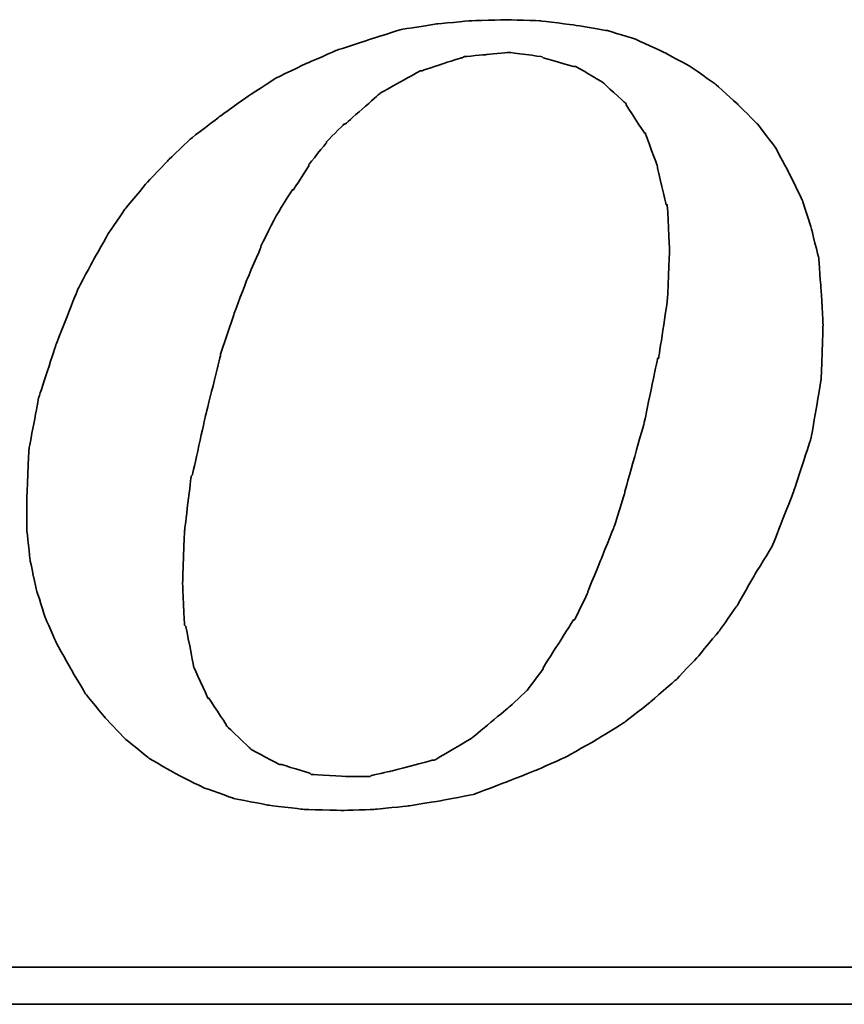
# Model space of a CAD drawing. Header units: inches. Extents: x 14 to 474, y 130 to 360.
# Tile 45 of 50: x 406.99 to 412.24, y 248.67 to 254.94. Entities that reach past the tile are written whole.
import ezdxf

# ---------------------------------------------------------------- set-up
doc = ezdxf.new("R2010")
doc.units = ezdxf.units.IN
doc.header["$LTSCALE"] = 0.5
doc.layers.add('DIM', color=4, linetype='Continuous')
doc.layers.add('layer 1', color=7, linetype='Continuous')

# ---------------------------------------------------------------- blocks, each defined once
blk = doc.blocks.new('TBI MOTION logo(完整正式版)')
at = {"layer": 'layer 1', "color": 22, "lineweight": 35}
for points, knots in [([(35.79625, -6.98375), (35.79625, -6.98375), (36.23125, -7.43875), (36.23125, -7.43875), (36.23125, -7.43875), (36.23125, -7.43875), (36.75625, -7.87125), (36.75625, -7.87125), (36.75625, -7.87125), (36.75625, -7.87125), (37.33125, -8.20375), (37.33125, -8.20375), (37.33125, -8.20375), (37.33125, -8.20375), (37.95625, -8.51875), (37.95625, -8.51875), (37.95625, -8.51875), (37.95625, -8.51875), (38.62625, -8.75875), (38.62625, -8.75875), (38.62625, -8.75875), (38.62625, -8.75875), (39.37125, -8.90375), (39.37125, -8.90375), (39.37125, -8.90375), (39.37125, -8.90375), (40.14125, -8.99875), (40.14125, -8.99875), (40.14125, -8.99875), (40.14125, -8.99875), (41.02625, -9.02375), (41.02625, -9.02375), (41.02625, -9.02375), (41.02625, -9.02375), (41.74625, -8.99875), (41.74625, -8.99875), (41.74625, -8.99875), (41.74625, -8.99875), (42.46625, -8.92375), (42.46625, -8.92375), (42.46625, -8.92375), (42.46625, -8.92375), (43.21125, -8.80625), (43.21125, -8.80625), (43.21125, -8.80625), (43.21125, -8.80625), (43.93125, -8.66375), (43.93125, -8.66375), (43.93125, -8.66375), (43.93125, -8.66375), (44.62625, -8.39875), (44.62625, -8.39875), (44.62625, -8.39875), (44.62625, -8.39875), (45.29625, -8.13375), (45.29625, -8.13375), (45.29625, -8.13375), (45.29625, -8.13375), (45.94625, -7.84375), (45.94625, -7.84375), (45.94625, -7.84375), (45.94625, -7.84375), (46.61625, -7.46375), (46.61625, -7.46375), (46.61625, -7.46375), (46.61625, -7.46375), (47.24125, -7.07875), (47.24125, -7.07875), (47.24125, -7.07875), (47.24125, -7.07875), (47.81625, -6.62375), (47.81625, -6.62375), (47.81625, -6.62375), (47.81625, -6.62375), (48.36875, -6.14375), (48.36875, -6.14375), (48.36875, -6.14375), (48.36875, -6.14375), (48.84625, -5.64125), (48.84625, -5.64125), (48.84625, -5.64125), (48.84625, -5.64125), (49.32625, -5.06375), (49.32625, -5.06375), (49.32625, -5.06375), (49.32625, -5.06375), (49.71125, -4.51374), (49.71125, -4.51374), (49.71125, -4.51374), (49.71125, -4.51374), (50.09625, -3.83874), (50.09625, -3.83874), (50.09625, -3.83874), (50.09625, -3.83874), (50.48125, -3.21374), (50.48125, -3.21374), (50.48125, -3.21374), (50.48125, -3.21374), (50.96125, -1.99125), (50.96125, -1.99125), (50.96125, -1.99125), (50.96125, -1.99125), (51.34375, -0.81875), (51.34375, -0.81875), (51.34375, -0.81875), (51.34375, -0.81875), (51.56125, 0.45624), (51.56125, 0.45624), (51.56125, 0.45624), (51.56125, 0.45624), (51.60625, 1.67624), (51.60625, 1.67624), (51.60625, 1.67624), (51.60625, 1.67624), (51.56125, 2.44625), (51.56125, 2.44625), (51.56125, 2.44625), (51.56125, 2.44625), (51.51125, 3.14125), (51.51125, 3.14125), (51.51125, 3.14125), (51.51125, 3.14125), (51.34375, 3.81125), (51.34375, 3.81125), (51.34375, 3.81125), (51.34375, 3.81125), (51.15125, 4.41125), (51.15125, 4.41125), (51.15125, 4.41125), (51.15125, 4.41125), (50.86125, 5.01125), (50.86125, 5.01125), (50.86125, 5.01125), (50.86125, 5.01125), (50.55125, 5.58875), (50.55125, 5.58875), (50.55125, 5.58875), (50.55125, 5.58875), (50.16625, 6.09125), (50.16625, 6.09125), (50.16625, 6.09125), (50.16625, 6.09125), (49.71125, 6.54875), (49.71125, 6.54875), (49.71125, 6.54875), (49.71125, 6.54875), (49.23125, 6.98125), (49.23125, 6.98125), (49.23125, 6.98125), (49.23125, 6.98125), (48.67875, 7.36625), (48.67875, 7.36625), (48.67875, 7.36625), (48.67875, 7.36625), (48.10375, 7.67625), (48.10375, 7.67625), (48.10375, 7.67625), (48.10375, 7.67625), (47.48125, 7.96375), (47.48125, 7.96375), (47.48125, 7.96375), (47.48125, 7.96375), (46.85625, 8.15625), (46.85625, 8.15625), (46.85625, 8.15625), (46.85625, 8.15625), (46.13625, 8.27624), (46.13625, 8.27624), (46.13625, 8.27624), (46.13625, 8.27624), (45.39125, 8.37125), (45.39125, 8.37125), (45.39125, 8.37125), (45.39125, 8.37125), (44.62625, 8.39624), (44.62625, 8.39624), (44.62625, 8.39624), (44.62625, 8.39624), (43.83625, 8.37125), (43.83625, 8.37125), (43.83625, 8.37125), (43.83625, 8.37125), (43.09125, 8.30125), (43.09125, 8.30125), (43.09125, 8.30125), (43.09125, 8.30125), (42.32125, 8.18125), (42.32125, 8.18125), (42.32125, 8.18125), (42.32125, 8.18125), (41.62875, 7.96375), (41.62875, 7.96375), (41.62875, 7.96375), (41.62875, 7.96375), (40.90625, 7.72625), (40.90625, 7.72625), (40.90625, 7.72625), (40.90625, 7.72625), (40.23624, 7.43625), (40.23624, 7.43625), (40.23624, 7.43625), (40.23624, 7.43625), (39.54124, 7.10125), (39.54124, 7.10125), (39.54124, 7.10125), (39.54124, 7.10125), (38.91625, 6.69125), (38.91625, 6.69125), (38.91625, 6.69125), (38.91625, 6.69125), (38.31625, 6.26125), (38.31625, 6.26125), (38.31625, 6.26125), (38.31625, 6.26125), (37.69125, 5.78125), (37.69125, 5.78125), (37.69125, 5.78125), (37.69125, 5.78125), (37.18625, 5.30125), (37.18625, 5.30125), (37.18625, 5.30125), (37.18625, 5.30125), (36.70625, 4.79624), (36.70625, 4.79624), (36.70625, 4.79624), (36.70625, 4.79624), (36.23125, 4.22125), (36.23125, 4.22125), (36.23125, 4.22125), (36.23125, 4.22125), (35.87124, 3.69375), (35.87124, 3.69375), (35.87124, 3.69375), (35.87124, 3.69375), (35.53125, 3.09125), (35.53125, 3.09125), (35.53125, 3.09125), (35.53125, 3.09125), (35.19875, 2.47125), (35.19875, 2.47125), (35.19875, 2.47125), (35.19875, 2.47125), (34.71625, 1.24625), (34.71625, 1.24625), (34.71625, 1.24625), (34.71625, 1.24625), (34.33125, 0.06874), (34.33125, 0.06874), (34.33125, 0.06874), (34.33125, 0.06874), (34.11625, -1.07875), (34.11625, -1.07875), (34.11625, -1.07875), (34.11625, -1.07875), (34.07125, -2.15875), (34.07125, -2.15875), (34.07125, -2.15875), (34.07125, -2.15875), (34.07125, -2.85375), (34.07125, -2.85375), (34.07125, -2.85375), (34.07125, -2.85375), (34.14125, -3.50375), (34.14125, -3.50375), (34.14125, -3.50375), (34.14125, -3.50375), (34.28625, -4.17375), (34.28625, -4.17375), (34.28625, -4.17375), (34.28625, -4.17375), (34.47625, -4.77624), (34.47625, -4.77624), (34.47625, -4.77624), (34.47625, -4.77624), (34.71625, -5.32625), (34.71625, -5.32625), (34.71625, -5.32625), (34.71625, -5.32625), (35.05375, -5.92875), (35.05375, -5.92875), (35.05375, -5.92875), (35.05375, -5.92875), (35.36375, -6.45375), (35.36375, -6.45375), (35.36375, -6.45375), (35.36375, -6.45375), (35.79625, -6.98375), (35.79625, -6.98375)], [0, 0, 0, 0, 0.01388889, 0.01388889, 0.01388889, 0.0138889, 0.02777778, 0.02777778, 0.02777778, 0.02777779, 0.04166667, 0.04166667, 0.04166667, 0.04166668, 0.05555556, 0.05555556, 0.05555556, 0.05555557, 0.06944444, 0.06944444, 0.06944444, 0.06944445, 0.08333333, 0.08333333, 0.08333333, 0.08333334, 0.09722222, 0.09722222, 0.09722222, 0.09722223, 0.11111111, 0.11111111, 0.11111111, 0.11111112, 0.125, 0.125, 0.125, 0.12500001, 0.13888889, 0.13888889, 0.13888889, 0.1388889, 0.15277778, 0.15277778, 0.15277778, 0.15277779, 0.16666667, 0.16666667, 0.16666667, 0.16666668, 0.18055556, 0.18055556, 0.18055556, 0.18055557, 0.19444444, 0.19444444, 0.19444444, 0.19444445, 0.20833333, 0.20833333, 0.20833333, 0.20833334, 0.22222222, 0.22222222, 0.22222222, 0.22222223, 0.23611111, 0.23611111, 0.23611111, 0.23611112, 0.25, 0.25, 0.25, 0.25000001, 0.26388889, 0.26388889, 0.26388889, 0.2638889, 0.27777778, 0.27777778, 0.27777778, 0.27777779, 0.29166667, 0.29166667, 0.29166667, 0.29166668, 0.30555556, 0.30555556, 0.30555556, 0.30555557, 0.31944444, 0.31944444, 0.31944444, 0.31944445, 0.33333333, 0.33333333, 0.33333333, 0.33333334, 0.34722222, 0.34722222, 0.34722222, 0.34722223, 0.36111111, 0.36111111, 0.36111111, 0.36111112, 0.375, 0.375, 0.375, 0.37500001, 0.38888889, 0.38888889, 0.38888889, 0.3888889, 0.40277778, 0.40277778, 0.40277778, 0.40277779, 0.41666667, 0.41666667, 0.41666667, 0.41666668, 0.43055556, 0.43055556, 0.43055556, 0.43055557, 0.44444444, 0.44444444, 0.44444444, 0.44444445, 0.45833333, 0.45833333, 0.45833333, 0.45833334, 0.47222222, 0.47222222, 0.47222222, 0.47222223, 0.48611111, 0.48611111, 0.48611111, 0.48611112, 0.5, 0.5, 0.5, 0.50000001, 0.51388889, 0.51388889, 0.51388889, 0.5138889, 0.52777778, 0.52777778, 0.52777778, 0.52777779, 0.54166667, 0.54166667, 0.54166667, 0.54166668, 0.55555556, 0.55555556, 0.55555556, 0.55555557, 0.56944444, 0.56944444, 0.56944444, 0.56944445, 0.58333333, 0.58333333, 0.58333333, 0.58333334, 0.59722222, 0.59722222, 0.59722222, 0.59722223, 0.61111111, 0.61111111, 0.61111111, 0.61111112, 0.625, 0.625, 0.625, 0.62500001, 0.63888889, 0.63888889, 0.63888889, 0.6388889, 0.65277778, 0.65277778, 0.65277778, 0.65277779, 0.66666667, 0.66666667, 0.66666667, 0.66666668, 0.68055556, 0.68055556, 0.68055556, 0.68055557, 0.69444444, 0.69444444, 0.69444444, 0.69444445, 0.70833333, 0.70833333, 0.70833333, 0.70833334, 0.72222222, 0.72222222, 0.72222222, 0.72222223, 0.73611111, 0.73611111, 0.73611111, 0.73611112, 0.75, 0.75, 0.75, 0.75000001, 0.76388889, 0.76388889, 0.76388889, 0.7638889, 0.77777778, 0.77777778, 0.77777778, 0.77777779, 0.79166667, 0.79166667, 0.79166667, 0.79166668, 0.80555556, 0.80555556, 0.80555556, 0.80555557, 0.81944444, 0.81944444, 0.81944444, 0.81944445, 0.83333333, 0.83333333, 0.83333333, 0.83333334, 0.84722222, 0.84722222, 0.84722222, 0.84722223, 0.86111111, 0.86111111, 0.86111111, 0.86111112, 0.875, 0.875, 0.875, 0.87500001, 0.88888889, 0.88888889, 0.88888889, 0.8888889, 0.90277778, 0.90277778, 0.90277778, 0.90277779, 0.91666667, 0.91666667, 0.91666667, 0.91666668, 0.93055556, 0.93055556, 0.93055556, 0.93055557, 0.94444444, 0.94444444, 0.94444444, 0.94444445, 0.95833333, 0.95833333, 0.95833333, 0.95833334, 0.97222222, 0.97222222, 0.97222222, 0.97222223, 0.98611111, 0.98611111, 0.98611111, 0.98611112, 1, 1, 1, 1]), ([(38.33875, 1.03124), (38.33875, 1.03124), (38.62625, 1.89625), (38.62625, 1.89625), (38.62625, 1.89625), (38.62625, 1.89625), (38.91625, 2.66375), (38.91625, 2.66375), (38.91625, 2.66375), (38.91625, 2.66375), (39.22625, 3.38125), (39.22625, 3.38125), (39.22625, 3.38125), (39.22625, 3.38125), (39.22625, 3.40624), (39.22625, 3.40624), (39.22625, 3.40624), (39.22625, 3.40624), (39.56124, 4.07624), (39.56124, 4.07624), (39.56124, 4.07624), (39.56124, 4.07624), (39.92125, 4.65125), (39.92125, 4.65125), (39.92125, 4.65125), (39.92125, 4.65125), (39.94625, 4.65125), (39.94625, 4.65125), (39.94625, 4.65125), (39.94625, 4.65125), (40.28125, 5.17875), (40.28125, 5.17875), (40.28125, 5.17875), (40.28125, 5.17875), (40.28125, 5.20375), (40.28125, 5.20375), (40.28125, 5.20375), (40.28125, 5.20375), (40.66875, 5.68625), (40.66875, 5.68625), (40.66875, 5.68625), (40.66875, 5.68625), (40.66875, 5.70625), (40.66875, 5.70625), (40.66875, 5.70625), (40.66875, 5.70625), (41.05124, 6.09125), (41.05124, 6.09125), (41.05124, 6.09125), (41.05124, 6.09125), (41.07625, 6.09125), (41.07625, 6.09125), (41.07625, 6.09125), (41.07625, 6.09125), (41.84125, 6.76625), (41.84125, 6.76625), (41.84125, 6.76625), (41.84125, 6.76625), (41.86625, 6.78625), (41.86625, 6.78625), (41.86625, 6.78625), (41.86625, 6.78625), (42.73125, 7.26624), (42.73125, 7.26624), (42.73125, 7.26624), (42.73125, 7.26624), (42.75625, 7.26624), (42.75625, 7.26624), (42.75625, 7.26624), (42.75625, 7.26624), (43.18625, 7.41125), (43.18625, 7.41125), (43.18625, 7.41125), (43.18625, 7.41125), (43.64125, 7.55625), (43.64125, 7.55625), (43.64125, 7.55625), (43.64125, 7.55625), (43.66625, 7.55625), (43.66625, 7.55625), (43.66625, 7.55625), (43.66625, 7.55625), (43.69125, 7.58124), (43.69125, 7.58124), (43.69125, 7.58124), (43.69125, 7.58124), (44.19125, 7.62625), (44.19125, 7.62625), (44.19125, 7.62625), (44.19125, 7.62625), (44.67125, 7.67625), (44.67125, 7.67625), (44.67125, 7.67625), (44.67125, 7.67625), (44.69625, 7.67625), (44.69625, 7.67625), (44.69625, 7.67625), (44.69625, 7.67625), (45.41875, 7.58124), (45.41875, 7.58124), (45.41875, 7.58124), (45.41875, 7.58124), (45.44125, 7.55625), (45.44125, 7.55625), (45.44125, 7.55625), (45.44125, 7.55625), (46.11125, 7.36625), (46.11125, 7.36625), (46.11125, 7.36625), (46.11125, 7.36625), (46.13625, 7.36625), (46.13625, 7.36625), (46.13625, 7.36625), (46.13625, 7.36625), (46.15875, 7.36625), (46.15875, 7.36625), (46.15875, 7.36625), (46.15875, 7.36625), (46.73625, 7.02624), (46.73625, 7.02624), (46.73625, 7.02624), (46.73625, 7.02624), (46.76125, 7.00624), (46.76125, 7.00624), (46.76125, 7.00624), (46.76125, 7.00624), (47.24125, 6.57124), (47.24125, 6.57124), (47.24125, 6.57124), (47.24125, 6.57124), (47.26625, 6.54875), (47.26625, 6.54875), (47.26625, 6.54875), (47.26625, 6.54875), (47.26625, 6.52375), (47.26625, 6.52375), (47.26625, 6.52375), (47.26625, 6.52375), (47.67375, 5.89875), (47.67375, 5.89875), (47.67375, 5.89875), (47.67375, 5.89875), (47.69625, 5.89875), (47.69625, 5.89875), (47.69625, 5.89875), (47.69625, 5.89875), (47.69625, 5.87625), (47.69625, 5.87625), (47.69625, 5.87625), (47.69625, 5.87625), (47.96125, 5.15625), (47.96125, 5.15625), (47.96125, 5.15625), (47.96125, 5.15625), (47.96125, 5.13125), (47.96125, 5.13125), (47.96125, 5.13125), (47.96125, 5.13125), (48.15125, 4.31875), (48.15125, 4.31875), (48.15125, 4.31875), (48.15125, 4.31875), (48.17625, 4.31875), (48.17625, 4.31875), (48.17625, 4.31875), (48.17625, 4.31875), (48.17625, 4.29125), (48.17625, 4.29125), (48.17625, 4.29125), (48.17625, 4.29125), (48.22625, 3.33125), (48.22625, 3.33125), (48.22625, 3.33125), (48.22625, 3.33125), (48.22625, 3.30875), (48.22625, 3.30875), (48.22625, 3.30875), (48.22625, 3.30875), (48.17625, 2.20624), (48.17625, 2.20624), (48.17625, 2.20624), (48.17625, 2.20624), (48.17625, 2.18124), (48.17625, 2.18124), (48.17625, 2.18124), (48.17625, 2.18124), (47.98375, 0.93624), (47.98375, 0.93624), (47.98375, 0.93624), (47.98375, 0.93624), (47.96125, 0.93624), (47.96125, 0.93624), (47.96125, 0.93624), (47.96125, 0.93624), (47.67375, -0.45874), (47.67375, -0.45874), (47.67375, -0.45874), (47.67375, -0.45874), (47.24125, -1.99125), (47.24125, -1.99125), (47.24125, -1.99125), (47.24125, -1.99125), (47.24125, -2.01874), (47.24125, -2.01874), (47.24125, -2.01874), (47.24125, -2.01874), (47.00125, -2.78375), (47.00125, -2.78375), (47.00125, -2.78375), (47.00125, -2.78375), (46.71125, -3.50375), (46.71125, -3.50375), (46.71125, -3.50375), (46.71125, -3.50375), (46.42625, -4.19875), (46.42625, -4.19875), (46.42625, -4.19875), (46.42625, -4.19875), (46.42625, -4.22375), (46.42625, -4.22375), (46.42625, -4.22375), (46.42625, -4.22375), (46.13625, -4.82374), (46.13625, -4.82374), (46.13625, -4.82374), (46.13625, -4.82374), (46.11125, -4.82374), (46.11125, -4.82374), (46.11125, -4.82374), (46.11125, -4.82374), (45.77625, -5.35125), (45.77625, -5.35125), (45.77625, -5.35125), (45.77625, -5.35125), (45.44125, -5.87875), (45.44125, -5.87875), (45.44125, -5.87875), (45.44125, -5.87875), (45.44125, -5.90375), (45.44125, -5.90375), (45.44125, -5.90375), (45.44125, -5.90375), (45.10625, -6.35875), (45.10625, -6.35875), (45.10625, -6.35875), (45.10625, -6.35875), (45.08125, -6.38375), (45.08125, -6.38375), (45.08125, -6.38375), (45.08125, -6.38375), (44.69625, -6.74375), (44.69625, -6.74375), (44.69625, -6.74375), (44.69625, -6.74375), (43.88375, -7.41625), (43.88375, -7.41625), (43.88375, -7.41625), (43.88375, -7.41625), (43.85625, -7.43875), (43.85625, -7.43875), (43.85625, -7.43875), (43.85625, -7.43875), (43.04125, -7.91875), (43.04125, -7.91875), (43.04125, -7.91875), (43.04125, -7.91875), (43.01625, -7.91875), (43.01625, -7.91875), (43.01625, -7.91875), (43.01625, -7.91875), (42.99625, -7.91875), (42.99625, -7.91875), (42.99625, -7.91875), (42.99625, -7.91875), (42.08125, -8.15875), (42.08125, -8.15875), (42.08125, -8.15875), (42.08125, -8.15875), (41.65125, -8.25625), (41.65125, -8.25625), (41.65125, -8.25625), (41.65125, -8.25625), (41.62875, -8.27875), (41.62875, -8.27875), (41.62875, -8.27875), (41.62875, -8.27875), (41.60125, -8.27875), (41.60125, -8.27875), (41.60125, -8.27875), (41.60125, -8.27875), (41.12125, -8.27875), (41.12125, -8.27875), (41.12125, -8.27875), (41.12125, -8.27875), (40.35624, -8.23125), (40.35624, -8.23125), (40.35624, -8.23125), (40.35624, -8.23125), (40.33125, -8.23125), (40.33125, -8.23125), (40.33125, -8.23125), (40.33125, -8.23125), (40.30625, -8.20375), (40.30625, -8.20375), (40.30625, -8.20375), (40.30625, -8.20375), (39.68375, -8.01375), (39.68375, -8.01375), (39.68375, -8.01375), (39.68375, -8.01375), (39.66124, -8.01375), (39.66124, -8.01375), (39.66124, -8.01375), (39.66124, -8.01375), (39.63625, -8.01375), (39.63625, -8.01375), (39.63625, -8.01375), (39.63625, -8.01375), (39.01125, -7.67875), (39.01125, -7.67875), (39.01125, -7.67875), (39.01125, -7.67875), (38.98875, -7.65375), (38.98875, -7.65375), (38.98875, -7.65375), (38.98875, -7.65375), (38.48625, -7.17375), (38.48625, -7.17375), (38.48625, -7.17375), (38.48625, -7.17375), (38.45875, -7.14875), (38.45875, -7.14875), (38.45875, -7.14875), (38.45875, -7.14875), (38.45875, -7.12875), (38.45875, -7.12875), (38.45875, -7.12875), (38.45875, -7.12875), (38.07625, -6.54875), (38.07625, -6.54875), (38.07625, -6.54875), (38.07625, -6.54875), (38.05125, -6.54875), (38.05125, -6.54875), (38.05125, -6.54875), (38.05125, -6.54875), (38.05125, -6.52875), (38.05125, -6.52875), (38.05125, -6.52875), (38.05125, -6.52875), (37.74125, -5.85375), (37.74125, -5.85375), (37.74125, -5.85375), (37.74125, -5.85375), (37.74125, -5.82875), (37.74125, -5.82875), (37.74125, -5.82875), (37.74125, -5.82875), (37.57375, -4.96875), (37.57375, -4.96875), (37.57375, -4.96875), (37.57375, -4.96875), (37.54625, -4.94375), (37.54625, -4.94375), (37.54625, -4.94375), (37.54625, -4.94375), (37.50125, -4.03375), (37.50125, -4.03375), (37.50125, -4.03375), (37.50125, -4.03375), (37.50125, -4.00875), (37.50125, -4.00875), (37.50125, -4.00875), (37.50125, -4.00875), (37.54625, -2.85375), (37.54625, -2.85375), (37.54625, -2.85375), (37.54625, -2.85375), (37.69125, -1.65875), (37.69125, -1.65875), (37.69125, -1.65875), (37.69125, -1.65875), (37.71624, -1.63375), (37.71624, -1.63375), (37.71624, -1.63375), (37.71624, -1.63375), (38.00375, -0.33875), (38.00375, -0.33875), (38.00375, -0.33875), (38.00375, -0.33875), (38.33875, 1.00624), (38.33875, 1.00624), (38.33875, 1.00624), (38.33875, 1.00624), (38.33875, 1.03124), (38.33875, 1.03124)], [0, 0, 0, 0, 0.01010101, 0.01010101, 0.01010101, 0.01010102, 0.02020202, 0.02020202, 0.02020202, 0.02020203, 0.03030303, 0.03030303, 0.03030303, 0.03030304, 0.04040404, 0.04040404, 0.04040404, 0.04040405, 0.05050505, 0.05050505, 0.05050505, 0.05050506, 0.06060606, 0.06060606, 0.06060606, 0.06060607, 0.07070707, 0.07070707, 0.07070707, 0.07070708, 0.08080808, 0.08080808, 0.08080808, 0.08080809, 0.09090909, 0.09090909, 0.09090909, 0.0909091, 0.1010101, 0.1010101, 0.1010101, 0.10101011, 0.11111111, 0.11111111, 0.11111111, 0.11111112, 0.12121212, 0.12121212, 0.12121212, 0.12121213, 0.13131313, 0.13131313, 0.13131313, 0.13131314, 0.14141414, 0.14141414, 0.14141414, 0.14141415, 0.15151515, 0.15151515, 0.15151515, 0.15151516, 0.16161616, 0.16161616, 0.16161616, 0.16161617, 0.17171717, 0.17171717, 0.17171717, 0.17171718, 0.18181818, 0.18181818, 0.18181818, 0.18181819, 0.19191919, 0.19191919, 0.19191919, 0.1919192, 0.2020202, 0.2020202, 0.2020202, 0.20202021, 0.21212121, 0.21212121, 0.21212121, 0.21212122, 0.22222222, 0.22222222, 0.22222222, 0.22222223, 0.23232323, 0.23232323, 0.23232323, 0.23232324, 0.24242424, 0.24242424, 0.24242424, 0.24242425, 0.25252525, 0.25252525, 0.25252525, 0.25252526, 0.26262626, 0.26262626, 0.26262626, 0.26262627, 0.27272727, 0.27272727, 0.27272727, 0.27272728, 0.28282828, 0.28282828, 0.28282828, 0.28282829, 0.29292929, 0.29292929, 0.29292929, 0.2929293, 0.3030303, 0.3030303, 0.3030303, 0.30303031, 0.31313131, 0.31313131, 0.31313131, 0.31313132, 0.32323232, 0.32323232, 0.32323232, 0.32323233, 0.33333333, 0.33333333, 0.33333333, 0.33333334, 0.34343434, 0.34343434, 0.34343434, 0.34343435, 0.35353535, 0.35353535, 0.35353535, 0.35353536, 0.36363636, 0.36363636, 0.36363636, 0.36363637, 0.37373737, 0.37373737, 0.37373737, 0.37373738, 0.38383838, 0.38383838, 0.38383838, 0.38383839, 0.39393939, 0.39393939, 0.39393939, 0.3939394, 0.4040404, 0.4040404, 0.4040404, 0.40404041, 0.41414141, 0.41414141, 0.41414141, 0.41414142, 0.42424242, 0.42424242, 0.42424242, 0.42424243, 0.43434343, 0.43434343, 0.43434343, 0.43434344, 0.44444444, 0.44444444, 0.44444444, 0.44444445, 0.45454545, 0.45454545, 0.45454545, 0.45454546, 0.46464646, 0.46464646, 0.46464646, 0.46464647, 0.47474747, 0.47474747, 0.47474747, 0.47474748, 0.48484848, 0.48484848, 0.48484848, 0.48484849, 0.49494949, 0.49494949, 0.49494949, 0.4949495, 0.50505051, 0.50505051, 0.50505051, 0.50505052, 0.51515152, 0.51515152, 0.51515152, 0.51515153, 0.52525253, 0.52525253, 0.52525253, 0.52525254, 0.53535354, 0.53535354, 0.53535354, 0.53535355, 0.54545455, 0.54545455, 0.54545455, 0.54545456, 0.55555556, 0.55555556, 0.55555556, 0.55555557, 0.56565657, 0.56565657, 0.56565657, 0.56565658, 0.57575758, 0.57575758, 0.57575758, 0.57575759, 0.58585859, 0.58585859, 0.58585859, 0.5858586, 0.5959596, 0.5959596, 0.5959596, 0.59595961, 0.60606061, 0.60606061, 0.60606061, 0.60606062, 0.61616162, 0.61616162, 0.61616162, 0.61616163, 0.62626263, 0.62626263, 0.62626263, 0.62626264, 0.63636364, 0.63636364, 0.63636364, 0.63636365, 0.64646465, 0.64646465, 0.64646465, 0.64646466, 0.65656566, 0.65656566, 0.65656566, 0.65656567, 0.66666667, 0.66666667, 0.66666667, 0.66666668, 0.67676768, 0.67676768, 0.67676768, 0.67676769, 0.68686869, 0.68686869, 0.68686869, 0.6868687, 0.6969697, 0.6969697, 0.6969697, 0.69696971, 0.70707071, 0.70707071, 0.70707071, 0.70707072, 0.71717172, 0.71717172, 0.71717172, 0.71717173, 0.72727273, 0.72727273, 0.72727273, 0.72727274, 0.73737374, 0.73737374, 0.73737374, 0.73737375, 0.74747475, 0.74747475, 0.74747475, 0.74747476, 0.75757576, 0.75757576, 0.75757576, 0.75757577, 0.76767677, 0.76767677, 0.76767677, 0.76767678, 0.77777778, 0.77777778, 0.77777778, 0.77777779, 0.78787879, 0.78787879, 0.78787879, 0.7878788, 0.7979798, 0.7979798, 0.7979798, 0.79797981, 0.80808081, 0.80808081, 0.80808081, 0.80808082, 0.81818182, 0.81818182, 0.81818182, 0.81818183, 0.82828283, 0.82828283, 0.82828283, 0.82828284, 0.83838384, 0.83838384, 0.83838384, 0.83838385, 0.84848485, 0.84848485, 0.84848485, 0.84848486, 0.85858586, 0.85858586, 0.85858586, 0.85858587, 0.86868687, 0.86868687, 0.86868687, 0.86868688, 0.87878788, 0.87878788, 0.87878788, 0.87878789, 0.88888889, 0.88888889, 0.88888889, 0.8888889, 0.8989899, 0.8989899, 0.8989899, 0.89898991, 0.90909091, 0.90909091, 0.90909091, 0.90909092, 0.91919192, 0.91919192, 0.91919192, 0.91919193, 0.92929293, 0.92929293, 0.92929293, 0.92929294, 0.93939394, 0.93939394, 0.93939394, 0.93939395, 0.94949495, 0.94949495, 0.94949495, 0.94949496, 0.95959596, 0.95959596, 0.95959596, 0.95959597, 0.96969697, 0.96969697, 0.96969697, 0.96969698, 0.97979798, 0.97979798, 0.97979798, 0.97979799, 0.98989899, 0.98989899, 0.98989899, 0.989899, 1, 1, 1, 1]), ([(75.90875, -9.47875), (75.90875, -9.47875), (75.90875, -12.28625), (75.90875, -12.28625), (75.90875, -12.28625), (75.90875, -12.28625), (75.90875, -12.47875), (75.90875, -12.47875), (75.90875, -12.47875), (75.90875, -12.47875), (75.71625, -12.47875), (75.71625, -12.47875), (75.71625, -12.47875), (75.71625, -12.47875), (-88.32875, -12.47875), (-88.32875, -12.47875), (-88.32875, -12.47875), (-88.32875, -12.47875), (-88.32875, -13.29375), (-88.32875, -13.29375), (-88.32875, -13.29375), (-88.32875, -13.29375), (82.89125, -13.29375), (82.89125, -13.29375), (82.89125, -13.29375), (82.89125, -13.29375), (75.90875, -9.47875), (75.90875, -9.47875)], [0, 0, 0, 0, 0.14285714, 0.14285714, 0.14285714, 0.14285715, 0.28571429, 0.28571429, 0.28571429, 0.2857143, 0.42857143, 0.42857143, 0.42857143, 0.42857144, 0.57142857, 0.57142857, 0.57142857, 0.57142858, 0.71428571, 0.71428571, 0.71428571, 0.71428572, 0.85714286, 0.85714286, 0.85714286, 0.85714287, 1, 1, 1, 1])]:
    blk.add_open_spline(points, degree=3, knots=knots, dxfattribs=at)

msp = doc.modelspace()

# ---------------------------------------------------------------- block references
at = {"layer": 'DIM', "xscale": 0.2891700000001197, "yscale": 0.2891700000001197, "zscale": 0.2891700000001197}
msp.add_blockref('TBI MOTION logo(完整正式版)', (397.1814, 252.5108), dxfattribs=at)

doc.saveas('drawing.dxf')
